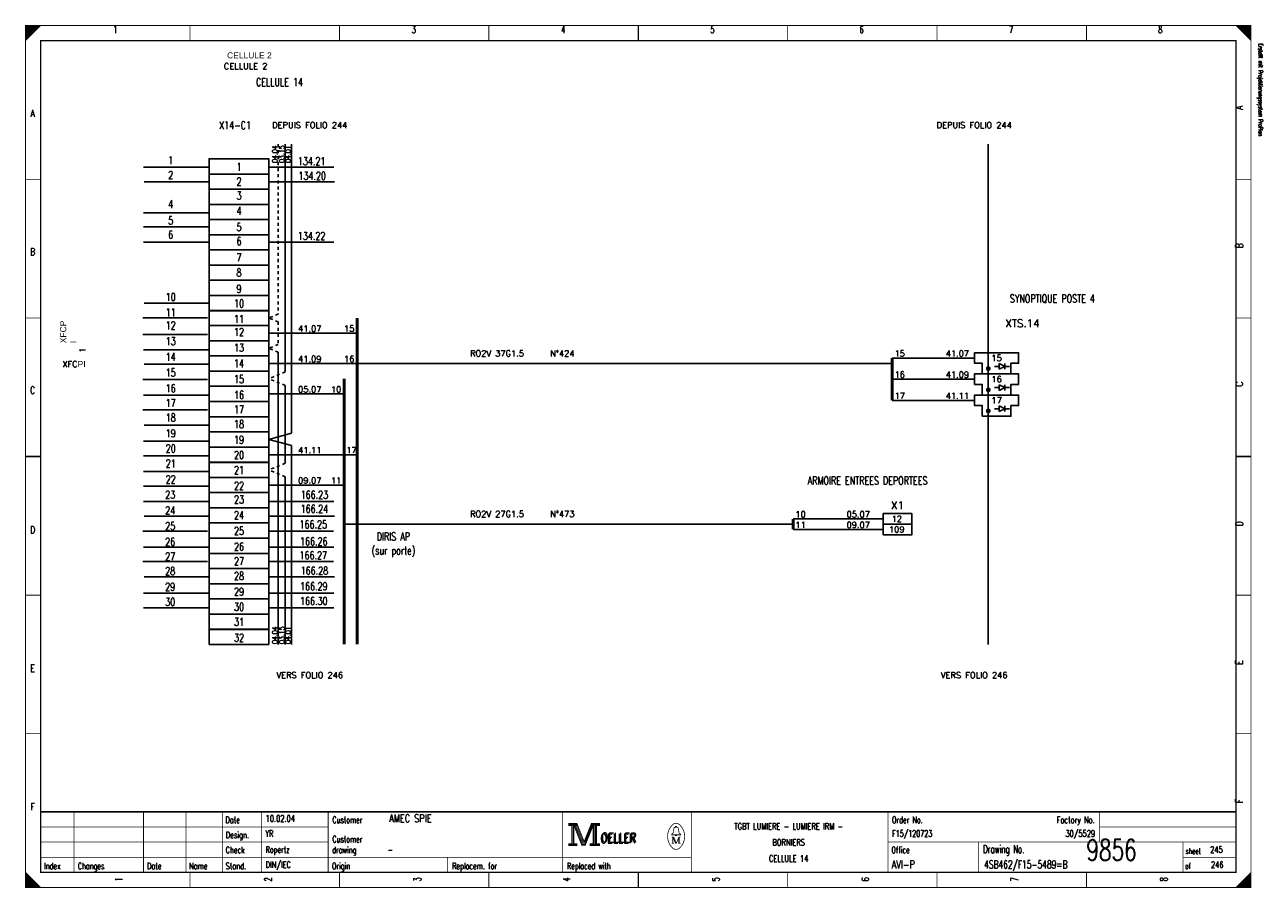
# Model space of a CAD drawing. Header units: centimetres. Extents: x 0 to 491, y -1040 to 69.
# Tile 19 of 181: x 250 to 291, y -960 to -931. Entities that reach past the tile are written whole.
import ezdxf
from ezdxf.enums import TextEntityAlignment as Align

# ---------------------------------------------------------------- set-up
doc = ezdxf.new("R2010")
doc.units = ezdxf.units.CM
doc.header["$MEASUREMENT"] = 0
doc.linetypes.add('CONTINU', pattern=[0])
doc.linetypes.add('DISCONTINU', pattern=[0.15, 0.1, -0.05])
doc.layers.get('0').update_dxf_attribs({"color": 9, "linetype": 'CONTINUOUS'})
for name, color, linetype in [('POINTILLE', 5, 'DISCONTINU'), ('SCH-3', 3, 'CONTINU'), ('TEXTE', 3, 'CONTINUOUS'), ('TRAIFIN', 1, 'CONTINUOUS'), ('TRAIGROS', 2, 'CONTINUOUS'), ('TRAIMOY', 4, 'CONTINUOUS')]:
    doc.layers.add(name, color=color, linetype=linetype)
doc.styles.get("Standard").update_dxf_attribs({"font": 'romans.shx', "bigfont": 'TXT.shx'})

# ---------------------------------------------------------------- blocks, each defined once
blk = doc.blocks.new('BRND')
at = {"layer": 'TRAIFIN'}
for p, q in [((0.8, -5.47), (0.8, -3.59)), ((0.8, -3.59), (2.68, -4.53)), ((2.68, -5.47), (2.68, -3.59)), ((-0.73, -4.53), (0.8, -4.53)), ((2.68, -4.53), (0.8, -5.47)), ((2.68, -4.53), (4.27, -4.53))]:
    blk.add_line(p, q, dxfattribs=at)
at = {"layer": 'TRAIMOY'}
blk.add_lwpolyline([(-4.75, -7), (-4.75, -3.5), (-7.25, -3.5), (-7.25, 0), (7.25, 0), (7.25, -3.5), (4.75, -3.5), (4.75, -7)], close=True, dxfattribs=at)

msp = doc.modelspace()

# ---------------------------------------------------------------- linework, layer by layer
at = {"color": 0, "linetype": 'Continuous'}
for p, q in [((253.898, -936.186), (256.031, -936.186)), ((258.059, -936.186), (260.192, -936.186)), ((253.916, -936.67), (256.049, -936.67)), ((258.077, -936.67), (260.21, -936.67)), ((253.898, -937.691), (256.031, -937.691)), ((253.898, -938.158), (256.031, -938.158)), ((253.898, -938.66), (256.031, -938.66)), ((258.059, -938.66), (260.192, -938.66)), ((253.916, -940.676), (256.049, -940.676)), ((253.88, -941.161), (256.013, -941.161)), ((253.88, -941.717), (256.013, -941.717)), ((253.898, -942.218), (256.031, -942.218)), ((253.916, -942.702), (256.049, -942.702)), ((253.88, -943.204), (256.013, -943.204)), ((253.898, -943.724), (256.031, -943.724)), ((253.88, -944.207), (256.013, -944.207)), ((253.916, -944.709), (256.049, -944.709)), ((253.898, -945.247), (256.031, -945.247)), ((253.898, -945.731), (256.031, -945.731)), ((253.898, -946.246), (256.031, -946.246)), ((253.898, -946.726), (256.031, -946.726)), ((253.898, -947.238), (256.031, -947.238)), ((258.059, -947.238), (260.192, -947.238)), ((253.916, -947.722), (256.049, -947.722)), ((258.077, -947.722), (260.21, -947.722)), ((253.88, -948.224), (256.013, -948.224)), ((258.041, -948.224), (260.174, -948.224)), ((253.898, -948.743), (256.031, -948.743)), ((258.059, -948.743), (260.192, -948.743)), ((253.88, -949.227), (256.013, -949.227)), ((258.041, -949.227), (260.174, -949.227)), ((253.916, -949.729), (256.049, -949.729)), ((258.077, -949.729), (260.21, -949.729)), ((253.898, -950.266), (256.031, -950.266)), ((258.059, -950.266), (260.192, -950.266)), ((253.898, -950.75), (256.031, -950.75)), ((258.059, -950.75), (260.192, -950.75))]:
    msp.add_line(p, q, dxfattribs=at)
at = {"color": 0, "const_width": 0.025, "flags": 128}
for points in [[(250, -945.75), (250, -931.5), (290.5, -931.5), (290.5, -960), (250, -960), (250, -945.75)], [(250, -931.5), (250.5, -931.5), (250, -932), (250, -931.5)], [(250.025, -931.5), (250.025, -931.975), (250.05, -931.95), (250.05, -931.5), (250.075, -931.5), (250.075, -931.925), (250.1, -931.9), (250.1, -931.5), (250.125, -931.5), (250.125, -931.875), (250.15, -931.85), (250.15, -931.5), (250.175, -931.5), (250.175, -931.825), (250.2, -931.8)], [(250.2, -931.8), (250.2, -931.5), (250.225, -931.5), (250.225, -931.775), (250.25, -931.75), (250.25, -931.5), (250.275, -931.5), (250.275, -931.725), (250.3, -931.7), (250.3, -931.5), (250.325, -931.5), (250.325, -931.675), (250.35, -931.65), (250.35, -931.5), (250.375, -931.5)], [(250.375, -931.5), (250.375, -931.625), (250.4, -931.6), (250.4, -931.5), (250.425, -931.5), (250.425, -931.575), (250.45, -931.55), (250.45, -931.5), (250.475, -931.5), (250.475, -931.525)], [(290, -931.5), (290.5, -932), (290.475, -931.975), (290.475, -931.5), (290.45, -931.5), (290.45, -931.95), (290.425, -931.925), (290.425, -931.5), (290.4, -931.5), (290.4, -931.9), (290.375, -931.875), (290.375, -931.5), (290.35, -931.5), (290.35, -931.85), (290.325, -931.825)], [(290.15, -931.65), (290.15, -931.5), (290.125, -931.5), (290.125, -931.625), (290.1, -931.6), (290.1, -931.5), (290.075, -931.5), (290.075, -931.575), (290.05, -931.55), (290.05, -931.5), (290.025, -931.5), (290.025, -931.525)], [(290.325, -931.825), (290.325, -931.5), (290.3, -931.5), (290.3, -931.8), (290.275, -931.775), (290.275, -931.5), (290.25, -931.5), (290.25, -931.75), (290.225, -931.725), (290.225, -931.5), (290.2, -931.5), (290.2, -931.7), (290.175, -931.675), (290.175, -931.5), (290.15, -931.5)], [(267.95, -957.88), (267.95, -957.95), (268.05, -957.95), (268.05, -958.55), (267.95, -958.55), (267.95, -958.62), (268.22, -958.62), (268.22, -958.55), (268.12, -958.55), (268.12, -957.95), (268.22, -957.95), (268.22, -957.88), (267.95, -957.88)], [(268.07, -957.93), (268.07, -958.57), (268.1, -958.57), (268.1, -957.93)], [(268.12, -957.95), (268.39, -958.62), (268.49, -958.62), (268.76, -957.95)], [(268.18, -957.95), (268.42, -958.54), (268.46, -958.54)], [(268.22, -957.88), (268.46, -958.48), (268.7, -957.88)], [(268.22, -957.95), (268.44, -958.51), (268.47, -958.51)], [(268.46, -958.58), (268.49, -958.58), (268.74, -957.95)], [(268.46, -958.54), (268.48, -958.54), (268.72, -957.95)], [(268.76, -957.95), (268.76, -958.55), (268.66, -958.55), (268.66, -958.62), (268.71, -958.62)], [(268.7, -957.88), (268.7, -957.95), (268.8, -957.95), (268.8, -958.55), (268.7, -958.55), (268.7, -958.62), (268.97, -958.62), (268.97, -958.55), (268.87, -958.55), (268.87, -957.95), (268.97, -957.95), (268.97, -957.88), (268.7, -957.88)], [(268.78, -957.93), (268.78, -958.57), (268.83, -958.57), (268.83, -957.93), (268.85, -957.93), (268.85, -958.57)], [(271.48, -958.26), (271.35, -958.26), (271.35, -958.24), (271.4, -958.2), (271.43, -958.04)], [(271.48, -958.01), (271.48, -957.98), (271.52, -957.98), (271.52, -958.01)], [(271.52, -958.26), (271.65, -958.26), (271.65, -958.24), (271.6, -958.2), (271.57, -958.04)], [(271.39, -958.33), (271.39, -958.54), (271.35, -958.54)], [(271.39, -958.33), (271.48, -958.54), (271.51, -958.54)], [(250, -959.5), (250, -960), (250.5, -960), (250, -959.5), (250.025, -959.525), (250.025, -960), (250.05, -960), (250.05, -959.55), (250.075, -959.575), (250.075, -960), (250.1, -960), (250.1, -959.6), (250.125, -959.625), (250.125, -960), (250.15, -960)], [(250.15, -960), (250.15, -959.65), (250.175, -959.675), (250.175, -960), (250.2, -960), (250.2, -959.7), (250.225, -959.725), (250.225, -960), (250.25, -960), (250.25, -959.75), (250.275, -959.775), (250.275, -960), (250.3, -960), (250.3, -959.8), (250.325, -959.825)], [(290.3, -960), (290.3, -959.7), (290.275, -959.725), (290.275, -960), (290.25, -960), (290.25, -959.75), (290.225, -959.775), (290.225, -960), (290.2, -960), (290.2, -959.8), (290.175, -959.825), (290.175, -960), (290.15, -960), (290.15, -959.85), (290.125, -959.875)], [(290.475, -959.525), (290.475, -960), (290.45, -960), (290.45, -959.55), (290.425, -959.575), (290.425, -960), (290.4, -960), (290.4, -959.6), (290.375, -959.625), (290.375, -960), (290.35, -960), (290.35, -959.65), (290.325, -959.675), (290.325, -960), (290.3, -960)], [(250.325, -959.825), (250.325, -960), (250.35, -960), (250.35, -959.85), (250.375, -959.875), (250.375, -960), (250.4, -960), (250.4, -959.9), (250.425, -959.925), (250.425, -960), (250.45, -960), (250.45, -959.95), (250.475, -959.975)], [(290.125, -959.875), (290.125, -960), (290.1, -960), (290.1, -959.9), (290.075, -959.925), (290.075, -960), (290.05, -960), (290.05, -959.95), (290.025, -959.975), (290.025, -960)]]:
    msp.add_lwpolyline(points, dxfattribs=at)
at = {"color": 0, "flags": 128}
for points, const_width in [([(250, -931.5), (290.5, -931.5), (290.5, -960), (250, -960)], 0.025), ([(250.5, -932), (290, -932), (290, -959.5), (250.5, -959.5)], 0.05), ([(250.5, -932), (290, -932), (290, -959.5), (250.5, -959.5)], 0.025), ([(267.97, -957.9), (268.2, -957.9), (268.2, -957.93), (267.97, -957.93)], 0.025), ([(268.72, -957.9), (268.95, -957.9), (268.95, -957.93), (268.72, -957.93)], 0.025), ([(271.48, -958.26), (271.52, -958.26), (271.52, -958.29), (271.48, -958.29)], 0.025), ([(267.97, -958.57), (268.2, -958.57), (268.2, -958.6), (267.97, -958.6)], 0.025), ([(268.68, -958.57), (268.95, -958.57), (268.95, -958.6), (268.68, -958.6)], 0.025)]:
    msp.add_lwpolyline(points, close=True, dxfattribs=dict(at, const_width=const_width))
at = {"color": 0}
for points, const_width in [([(255.438, -931.5), (255.438, -932)], 0.025), ([(260.375, -931.5), (260.375, -932)], 0.025), ([(265.312, -931.5), (265.312, -932)], 0.025), ([(270.25, -932), (270.25, -931.5)], 0.05), ([(270.25, -931.5), (270.25, -932)], 0.025), ([(275.188, -931.5), (275.188, -932)], 0.025), ([(280.125, -931.5), (280.125, -932)], 0.025), ([(285.062, -931.5), (285.062, -932)], 0.025), ([(250, -936.584), (250.5, -936.584)], 0.025), ([(290.5, -936.584), (290, -936.584)], 0.025), ([(250, -941.167), (250.5, -941.167)], 0.025), ([(290.5, -941.167), (290, -941.167)], 0.025), ([(250.5, -945.75), (250, -945.75)], 0.05), ([(250, -945.75), (250.5, -945.75)], 0.025), ([(290, -945.75), (290.5, -945.75)], 0.05), ([(290.5, -945.75), (290, -945.75)], 0.025), ([(250, -950.334), (250.5, -950.334)], 0.025), ([(290.5, -950.334), (290, -950.334)], 0.025), ([(250, -954.917), (250.5, -954.917)], 0.025), ([(290.5, -954.917), (290, -954.917)], 0.025), ([(290, -957.5), (250.5, -957.5)], 0.05), ([(251.6, -959.5), (251.6, -957.5)], 0.025), ([(253.9, -959.5), (253.9, -957.5)], 0.025), ([(255.3, -959.5), (255.3, -957.5)], 0.025), ([(256.5, -957.5), (256.5, -959.5)], 0.025), ([(257.8, -957.5), (257.8, -959.5)], 0.025), ([(260, -957.5), (260, -959.5)], 0.025), ([(267.75, -957.5), (267.75, -959.5)], 0.025), ([(272, -957.5), (272, -959.5)], 0.025), ([(278.5, -957.5), (278.5, -959.5)], 0.025), ([(285.5, -957.5), (285.5, -958.5)], 0.025), ([(250.5, -958), (260, -958)], 0.025), ([(268.15, -957.95), (268.4, -958.58)], 0.025), ([(268.47, -958.51), (268.7, -957.94)], 0.025), ([(271.46, -958.01), (271.55, -958.01)], 0.025), ([(285.5, -958), (290, -958)], 0.025), ([(250.5, -958.5), (260, -958.5)], 0.025), ([(271.35, -958.33), (271.42, -958.33)], 0.025), ([(271.42, -958.33), (271.51, -958.54)], 0.025), ([(271.51, -958.54), (271.59, -958.33)], 0.025), ([(271.59, -958.54), (271.59, -958.33)], 0.025), ([(271.59, -958.33), (271.65, -958.33)], 0.025), ([(271.61, -958.33), (271.61, -958.54)], 0.025), ([(278.5, -958.5), (290, -958.5)], 0.025), ([(281.5, -958.5), (281.5, -959.5)], 0.025), ([(288.25, -958.5), (288.25, -959.5)], 0.025), ([(268.4, -958.58), (268.46, -958.58)], 0.025), ([(271.39, -958.54), (271.43, -958.54)], 0.025), ([(271.65, -958.54), (271.57, -958.54)], 0.025), ([(250.5, -959), (272, -959)], 0.025), ([(263.95, -959), (263.95, -959.5)], 0.025), ([(288.25, -959), (290, -959)], 0.025), ([(255.438, -960), (255.438, -959.5)], 0.025), ([(260.375, -960), (260.375, -959.5)], 0.025), ([(265.312, -960), (265.312, -959.5)], 0.025), ([(270.25, -959.5), (270.25, -960)], 0.05), ([(270.25, -960), (270.25, -959.5)], 0.025), ([(275.188, -960), (275.188, -959.5)], 0.025), ([(280.125, -960), (280.125, -959.5)], 0.025), ([(285.062, -960), (285.062, -959.5)], 0.025), ([(290.5, -959.5), (290, -960)], 0.025), ([(250.475, -960), (250.475, -959.975)], 0.025)]:
    msp.add_lwpolyline(points, dxfattribs=dict(at, const_width=const_width))
at = {"color": 0, "linetype": 'Continuous'}
for points in [[(256.066, -936.41), (256.066, -935.908), (258.038, -935.908), (258.038, -936.41)], [(256.066, -936.912), (256.066, -936.41), (258.038, -936.41), (258.038, -936.912)], [(256.066, -937.415), (256.066, -936.912), (258.038, -936.912), (258.038, -937.415)], [(256.066, -937.917), (256.066, -937.415), (258.038, -937.415), (258.038, -937.917)], [(256.066, -938.418), (256.066, -937.916), (258.038, -937.916), (258.038, -938.418)], [(256.066, -938.92), (256.066, -938.418), (258.038, -938.418), (258.038, -938.92)], [(256.066, -939.422), (256.066, -938.92), (258.038, -938.92), (258.038, -939.422)], [(256.066, -939.925), (256.066, -939.422), (258.038, -939.422), (258.038, -939.925)], [(256.066, -940.427), (256.066, -939.925), (258.038, -939.925), (258.038, -940.427)], [(256.066, -940.929), (256.066, -940.427), (258.038, -940.427), (258.038, -940.929)], [(256.066, -941.421), (256.066, -940.919), (258.038, -940.919), (258.038, -941.421)], [(256.066, -941.923), (256.066, -941.421), (258.038, -941.421), (258.038, -941.923)], [(256.066, -942.425), (256.066, -941.923), (258.038, -941.923), (258.038, -942.425)], [(256.066, -942.928), (256.066, -942.425), (258.038, -942.425), (258.038, -942.928)], [(256.066, -943.43), (256.066, -942.928), (258.038, -942.928), (258.038, -943.43)], [(256.066, -943.932), (256.066, -943.43), (258.038, -943.43), (258.038, -943.932)], [(256.066, -944.434), (256.066, -943.932), (258.038, -943.932), (258.038, -944.434)], [(256.066, -944.936), (256.066, -944.434), (258.038, -944.434), (258.038, -944.936)], [(256.066, -945.438), (256.066, -944.936), (258.038, -944.936), (258.038, -945.438)], [(256.066, -945.941), (256.066, -945.438), (258.038, -945.438), (258.038, -945.941)], [(256.066, -946.447), (256.066, -945.945), (258.038, -945.945), (258.038, -946.447)], [(256.066, -946.945), (256.066, -946.443), (258.038, -946.443), (258.038, -946.945)], [(256.066, -947.445), (256.066, -946.943), (258.038, -946.943), (258.038, -947.445)], [(256.066, -947.947), (256.066, -947.445), (258.038, -947.445), (258.038, -947.947)], [(256.066, -948.449), (256.066, -947.947), (258.038, -947.947), (258.038, -948.449)], [(256.066, -948.952), (256.066, -948.449), (258.038, -948.449), (258.038, -948.952)], [(256.066, -949.454), (256.066, -948.952), (258.038, -948.952), (258.038, -949.454)], [(256.066, -949.956), (256.066, -949.454), (258.038, -949.454), (258.038, -949.956)], [(256.066, -950.458), (256.066, -949.956), (258.038, -949.956), (258.038, -950.458)], [(256.066, -950.96), (256.066, -950.458), (258.038, -950.458), (258.038, -950.96)], [(256.066, -951.467), (256.066, -950.965), (258.038, -950.965), (258.038, -951.467)], [(256.066, -951.965), (256.066, -951.463), (258.038, -951.463), (258.038, -951.965)]]:
    msp.add_lwpolyline(points, close=True, dxfattribs=at)
at = {"color": 0, "const_width": 0.025, "flags": 128}
for points in [[(271.35, -957.961, 0.373815), (271.349, -958.658, 0.373815)], [(271.649, -957.96, 0.530775), (271.351, -957.959, 0.530775)], [(271.46, -958.01, 0.414214), (271.43, -958.04, 0.414214)], [(271.57, -958.04, 0.414214), (271.54, -958.01, 0.414214)], [(271.65, -958.66, 0.378582), (271.646, -957.956, 0.378582)], [(271.35, -958.66, 0.532213), (271.649, -958.661, 0.532213)]]:
    msp.add_lwpolyline(points, format="xyb", dxfattribs=at)
at = {"layer": 'POINTILLE', "color": 0, "const_width": 0.05}
for points in [[(278.641, -942.676), (260.963, -942.676)], [(275.366, -947.987), (260.53, -947.987)]]:
    msp.add_lwpolyline(points, dxfattribs=at)
at = {"layer": 'TRAIFIN', "color": 0, "linetype": 'DISCONTINU'}
for p, q in [((258.353, -935.42), (258.353, -941.041)), ((258.353, -941.041), (258.038, -941.17)), ((258.353, -941.299), (258.038, -941.17)), ((258.353, -941.299), (258.353, -942.045)), ((258.353, -942.045), (258.038, -942.174)), ((258.353, -942.303), (258.038, -942.174)), ((258.583, -942.956), (258.038, -943.179)), ((258.583, -943.402), (258.038, -943.179)), ((258.583, -945.973), (258.038, -946.196)), ((258.583, -946.419), (258.038, -946.196))]:
    msp.add_line(p, q, dxfattribs=at)
at = {"layer": 'TRAIFIN', "color": 0}
for p, q in [((258.583, -942.956), (258.583, -935.42)), ((258.791, -944.983), (258.791, -935.42)), ((258.791, -944.983), (258.791, -938.414)), ((260.963, -941.672), (258.038, -941.672)), ((258.353, -951.963), (258.353, -942.303)), ((281.366, -942.494), (278.641, -942.494)), ((260.963, -942.676), (258.038, -942.676)), ((281.366, -943.194), (278.641, -943.194)), ((260.53, -943.681), (258.038, -943.681)), ((258.583, -945.973), (258.583, -943.402)), ((281.366, -943.894), (278.641, -943.894)), ((258.791, -944.983), (258.038, -945.187)), ((258.791, -945.391), (258.038, -945.187)), ((258.791, -951.961), (258.791, -945.391)), ((258.791, -951.961), (258.791, -945.391)), ((260.963, -945.69), (258.038, -945.69)), ((258.583, -951.963), (258.583, -946.419)), ((260.53, -946.694), (258.038, -946.694)), ((278.341, -947.812), (275.366, -947.812)), ((278.341, -948.162), (275.366, -948.162))]:
    msp.add_line(p, q, dxfattribs=at)
at = {"layer": 'TRAIFIN', "color": 0, "const_width": 0.072}
for points in [[(281.772, -942.844, 1), (281.86, -942.844, 1)], [(281.772, -943.544, 1), (281.86, -943.544, 1)], [(281.772, -944.244, 1), (281.86, -944.244, 1)]]:
    msp.add_lwpolyline(points, format="xyb", close=True, dxfattribs=at)
at = {"layer": 'TRAIGROS', "color": 0}
msp.add_line((281.816, -935.42), (281.816, -951.965), dxfattribs=at)
at = {"layer": 'TRAIGROS', "color": 0, "const_width": 0.1}
for points in [[(260.963, -941.17), (260.963, -951.965)], [(278.641, -942.494), (278.641, -943.894)], [(260.53, -943.179), (260.53, -951.961)], [(275.366, -947.812), (275.366, -948.162)]]:
    msp.add_lwpolyline(points, dxfattribs=at)
at = {"layer": 'TRAIMOY', "color": 0}
for points in [[(278.341, -947.637), (279.291, -947.637), (279.291, -947.987), (278.341, -947.987)], [(278.341, -947.987), (279.291, -947.987), (279.291, -948.337), (278.341, -948.337)]]:
    msp.add_lwpolyline(points, close=True, dxfattribs=at)

# ---------------------------------------------------------------- block references
at = {"layer": 'SCH-3', "color": 0, "xscale": 0.1, "yscale": 0.1, "zscale": 0.1}
for p in [(282.091, -942.319), (282.091, -943.019), (282.091, -943.719)]:
    msp.add_blockref('BRND', p, dxfattribs=at)

# ---------------------------------------------------------------- texts
at = {"color": 0}
for s, height, width, p in [('1', 0.238, 0.672, (252.965, -931.514)), ('3', 0.238, 0.672, (262.832, -931.514)), ('4', 0.238, 0.672, (267.766, -931.514)), ('5', 0.238, 0.672, (272.699, -931.514)), ('6', 0.238, 0.672, (277.632, -931.514)), ('7', 0.238, 0.672, (282.566, -931.514)), ('8', 0.238, 0.672, (287.499, -931.514)), ('CELLULE 14', 0.2619, 0.736, (258.393, -933.24)), ('A', 0.238, 0.76, (250.233, -934.283)), ('X14-C1', 0.2619, 0.736, (256.925, -934.67)), ('1', 0.262, 0.736, (254.797, -935.828)), ('134.21', 0.2619, 0.736, (259.455, -935.855)), ('2', 0.262, 0.736, (254.797, -936.312)), ('1', 0.262, 0.736, (257.057, -936.043)), ('134.20', 0.2619, 0.736, (259.473, -936.339)), ('2', 0.262, 0.736, (257.057, -936.527)), ('3', 0.262, 0.736, (257.057, -936.993)), ('4', 0.262, 0.736, (254.797, -937.28)), ('4', 0.262, 0.736, (257.057, -937.495)), ('5', 0.262, 0.736, (254.797, -937.817)), ('5', 0.262, 0.736, (257.057, -938.033)), ('6', 0.262, 0.736, (254.797, -938.284)), ('134.22', 0.2619, 0.736, (259.455, -938.329)), ('B', 0.238, 0.76, (250.233, -938.861)), ('6', 0.262, 0.736, (257.057, -938.499)), ('7', 0.262, 0.736, (257.057, -939.037)), ('8', 0.262, 0.736, (257.057, -939.539)), ('9', 0.262, 0.736, (257.057, -940.076)), ('10', 0.2619, 0.736, (254.797, -940.345)), ('SYNOPTIQUE POSTE 4', 0.26194, 0.736, (283.934, -940.396)), ('11', 0.2619, 0.736, (254.797, -940.857)), ('10', 0.2619, 0.736, (257.057, -940.56)), ('12', 0.2619, 0.736, (254.797, -941.287)), ('11', 0.2619, 0.736, (257.057, -941.072)), ('12', 0.2619, 0.736, (257.057, -941.502)), ('13', 0.2619, 0.736, (254.797, -941.807)), ('13', 0.2619, 0.736, (257.057, -942.022)), ('14', 0.2619, 0.736, (254.797, -942.326)), ('14', 0.2619, 0.736, (257.057, -942.541)), ('15', 0.2619, 0.736, (254.797, -942.846)), ('16', 0.2619, 0.736, (254.797, -943.366)), ('15', 0.2619, 0.736, (257.057, -943.061)), ('C', 0.238, 0.76, (250.233, -943.44)), ('16', 0.2619, 0.736, (257.057, -943.581)), ('17', 0.2619, 0.736, (254.797, -943.85)), ('17', 0.2619, 0.736, (257.057, -944.065)), ('18', 0.2619, 0.736, (254.797, -944.333)), ('18', 0.2619, 0.736, (257.057, -944.548)), ('19', 0.2619, 0.736, (254.797, -944.853)), ('20', 0.2619, 0.736, (254.797, -945.355)), ('19', 0.2619, 0.736, (257.057, -945.068)), ('20', 0.2619, 0.736, (257.057, -945.57)), ('21', 0.2619, 0.736, (254.797, -945.852)), ('21', 0.2619, 0.736, (257.057, -946.067)), ('22', 0.2619, 0.736, (254.797, -946.376)), ('22', 0.2619, 0.736, (257.057, -946.591)), ('ARMOIRE ENTREES DEPORTEES', 0.26194, 0.736, (277.827, -946.414)), ('23', 0.2619, 0.736, (254.78, -946.88)), ('23', 0.2619, 0.736, (257.057, -947.041)), ('166.23', 0.2619, 0.736, (259.545, -946.885)), ('24', 0.2619, 0.736, (254.78, -947.4)), ('166.24', 0.2619, 0.736, (259.545, -947.351)), ('24', 0.2619, 0.736, (257.057, -947.561)), ('166.25', 0.2619, 0.736, (259.509, -947.866)), ('D', 0.238, 0.76, (250.233, -948.054)), ('25', 0.2619, 0.736, (254.78, -947.919)), ('25', 0.2619, 0.736, (257.057, -948.081)), ('DIRIS AP', 0.2619, 0.736, (262.156, -948.264)), ('26', 0.2619, 0.736, (254.78, -948.439)), ('26', 0.2619, 0.736, (257.057, -948.601)), ('166.26', 0.2619, 0.736, (259.527, -948.426)), ('27', 0.2619, 0.736, (254.78, -948.923)), ('27', 0.2619, 0.736, (257.057, -949.084)), ('166.27', 0.2619, 0.736, (259.509, -948.888)), ('(sur porte)', 0.26194, 0.736, (262.156, -948.73)), ('28', 0.2619, 0.736, (254.78, -949.407)), ('166.28', 0.2619, 0.736, (259.545, -949.394)), ('28', 0.2619, 0.736, (257.057, -949.568)), ('166.29', 0.2619, 0.736, (259.527, -949.91)), ('29', 0.2619, 0.736, (254.78, -949.927)), ('29', 0.2619, 0.736, (257.057, -950.088)), ('30', 0.2619, 0.736, (254.78, -950.428)), ('30', 0.2619, 0.736, (257.057, -950.59)), ('166.30', 0.2619, 0.736, (259.527, -950.398)), ('31', 0.2619, 0.736, (257.057, -951.087)), ('32', 0.2619, 0.736, (257.057, -951.611)), ('E', 0.238, 0.76, (250.233, -952.632)), ('F', 0.238, 0.76, (250.233, -957.211)), ('TGBT LUMIERE - LUMIERE IRM -', 0.21431, 0.7536, (275.219, -957.871)), ('BORNIERS', 0.2143, 0.76, (275.219, -958.403)), ('CELLULE 14', 0.2143, 0.681231, (275.219, -958.936))]:
    msp.add_text(s, height=height, dxfattribs=dict(at, width=width)).set_placement(p, align=Align.TOP_CENTER)
at = {"color": 0, "width": 0.622634}
msp.add_text('Erstellt mit Projektierungssystem ProPlan', height=0.14288, rotation=270, dxfattribs=at).set_placement((290.702, -932.095), align=Align.BOTTOM_LEFT)
at = {"color": 0, "width": 0.76}
for s, p in [('A', (289.991, -934.283)), ('B', (289.991, -938.861)), ('C', (289.992, -943.44)), ('D', (289.992, -948.054)), ('E', (289.991, -952.632)), ('F', (289.991, -957.211))]:
    msp.add_text(s, height=0.238, rotation=90, dxfattribs=at).set_placement(p, align=Align.TOP_LEFT)
at = {"color": 0}
for s, height, width, p in [('04.04', 0.1676, 0.736, (258.155, -935.752)), ('03.15', 0.1676, 0.736, (258.386, -935.752)), ('04.01', 0.1676, 0.736, (258.594, -935.752)), ('04.04', 0.1676, 0.736, (258.155, -951.658)), ('03.15', 0.1676, 0.736, (258.386, -951.658)), ('04.01', 0.1676, 0.736, (258.594, -951.658)), ('1', 0.238, 0.672, (252.965, -959.731)), ('2', 0.238, 0.672, (257.899, -959.731)), ('3', 0.238, 0.672, (262.832, -959.731)), ('4', 0.238, 0.672, (267.766, -959.731)), ('5', 0.238, 0.672, (272.699, -959.731)), ('6', 0.238, 0.672, (277.632, -959.731)), ('7', 0.238, 0.672, (282.566, -959.731)), ('8', 0.238, 0.672, (287.499, -959.731))]:
    msp.add_text(s, height=height, rotation=90, dxfattribs=dict(at, width=width)).set_placement(p, align=Align.TOP_CENTER)
for s, height, width, p in [('Date', 0.2143, 0.64, (256.605, -957.658)), ('Customer', 0.2143, 0.62, (260.14, -957.658)), ('Order No.', 0.2143, 0.656889, (278.633, -957.658)), ('Design.', 0.2143, 0.636571, (256.619, -958.155)), ('Customer', 0.2143, 0.62, (260.14, -958.297)), ('OELLER', 0.3096, 0.76, (268.996, -958.226)), ('OELLER', 0.3096, 0.76, (268.996, -958.226)), ('OELLER', 0.3096, 0.76, (269.032, -958.19)), ('Check', 0.2143, 0.632, (256.612, -958.652)), ('drawing', 0.2143, 0.6, (260.133, -958.652)), ('Office', 0.2143, 0.626667, (278.615, -958.652)), ('Drawing No.', 0.26194, 0.646545, (281.643, -958.602)), ('sheet', 0.1905, 0.6, (288.338, -958.701)), ('Index', 0.2143, 0.632, (250.609, -959.184)), ('Changes', 0.2143, 0.622857, (251.726, -959.184)), ('Date', 0.2143, 0.64, (254.015, -959.184)), ('Name', 0.2143, 0.64, (255.404, -959.184)), ('Stand.', 0.2143, 0.642667, (256.612, -959.184)), ('Origin', 0.2143, 0.626667, (260.127, -959.184)), ('Replacem. for', 0.21431, 0.627077, (264.097, -959.184)), ('Replaced with', 0.21431, 0.619692, (267.895, -959.184)), ('of', 0.1905, 0.6, (288.323, -959.198))]:
    msp.add_text(s, height=height, dxfattribs=dict(at, width=width)).set_placement(p, align=Align.TOP_LEFT)
for s, height, width, p in [('10.02.04', 0.2143, 0.678, (257.934, -957.892)), ('AMEC SPIE', 0.2619, 0.752889, (262.016, -957.923)), ('F15/120723', 0.2143, 0.6832, (278.639, -958.389)), ('YR', 0.2143, 0.626667, (257.927, -958.389)), ('9856', 0.7, 0.6928, (285.058, -959.322)), ('Ropertz', 0.2143, 0.622857, (257.932, -958.921)), ('-', 0.214, 0.696, (261.965, -958.921)), ('245', 0.2143, 0.672, (289.15, -958.921)), ('DIN/IEC', 0.2143, 0.750857, (257.935, -959.418)), ('AVI-P', 0.2619, 0.7472, (278.624, -959.449)), ('4SB462/F15-5489=B', 0.26194, 0.6928, (281.679, -959.449)), ('246', 0.2143, 0.672, (289.177, -959.418))]:
    msp.add_text(s, height=height, dxfattribs=dict(at, width=width)).set_placement(p, align=Align.BOTTOM_LEFT)
at = {"color": 0, "width": 0.646545}
msp.add_text('Factory No.', height=0.21431, dxfattribs=at).set_placement((285.335, -957.658), align=Align.TOP_RIGHT)
at = {"color": 0, "width": 0.675429}
msp.add_text('30/5529', height=0.2143, dxfattribs=at).set_placement((285.346, -958.389), align=Align.BOTTOM_RIGHT)
at = {"linetype": 'Continuous', "char_height": 0.2, "attachment_point": 1}
for s, insert, width in [('{\\fArial|b0|i0|c0|p34;CELLULE 2}', (256.661, -932.387), 6.70761), ('CELLULE 2', (256.554, -932.745), 6.42066), ('XFC{\\fArial|b0|i0|c0|p34;PI}', (251.217, -942.596), 0.37664)]:
    msp.add_mtext(s, dxfattribs=dict(at, insert=insert, width=width))
at = {"linetype": 'Continuous', "char_height": 0.2, "attachment_point": 1, "rotation": 90}
for s, insert, width in [('{\\fArial|b0|i0|c0|p34;XFCP\\PI}', (251.145, -942.004), 0.37664), ('1', (251.784, -942.317), 0.39457)]:
    msp.add_mtext(s, dxfattribs=dict(at, insert=insert, width=width))
at = {"layer": 'TEXTE', "color": 0}
for s, p in [('DEPUIS FOLIO 244', (259.393, -934.793)), ('DEPUIS FOLIO 244', (281.351, -934.793)), ('41.07', (259.393, -941.522)), ('15', (260.696, -941.522)), ('41.09', (259.393, -942.526)), ('16', (260.696, -942.526)), ('15', (278.888, -942.344)), ('41.07', (280.794, -942.344)), ('15', (282.091, -942.494)), ('16', (278.888, -943.044)), ('41.09', (280.794, -943.044)), ('16', (282.091, -943.194)), ('05.07', (259.393, -943.531)), ('10', (260.264, -943.531)), ('17', (278.888, -943.744)), ('41.11', (280.794, -943.744)), ('17', (282.091, -943.894)), ('41.11', (259.393, -945.54)), ('17', (260.769, -945.54)), ('09.07', (259.393, -946.544)), ('11', (260.264, -946.544)), ('10', (275.613, -947.662)), ('05.07', (277.519, -947.662)), ('12', (278.791, -947.812)), ('11', (275.613, -948.012)), ('09.07', (277.519, -948.012)), ('109', (278.791, -948.162)), ('VERS FOLIO 246', (259.393, -952.979)), ('VERS FOLIO 246', (281.351, -952.979))]:
    msp.add_text(s, height=0.2, dxfattribs=at).set_placement(p, align=Align.MIDDLE)
for s, p in [('XTS.14', (282.945, -941.47)), ('X1', (278.816, -947.488))]:
    msp.add_text(s, height=0.25, dxfattribs=at).set_placement(p, align=Align.CENTER)
for s, p in [('RO2V 37G1.5', (264.69, -942.441)), ('N°424', (267.336, -942.441)), ('RO2V 27G1.5', (264.69, -947.752)), ('N°473', (267.336, -947.752))]:
    msp.add_text(s, height=0.2, dxfattribs=at).set_placement(p)

doc.saveas('drawing.dxf')
